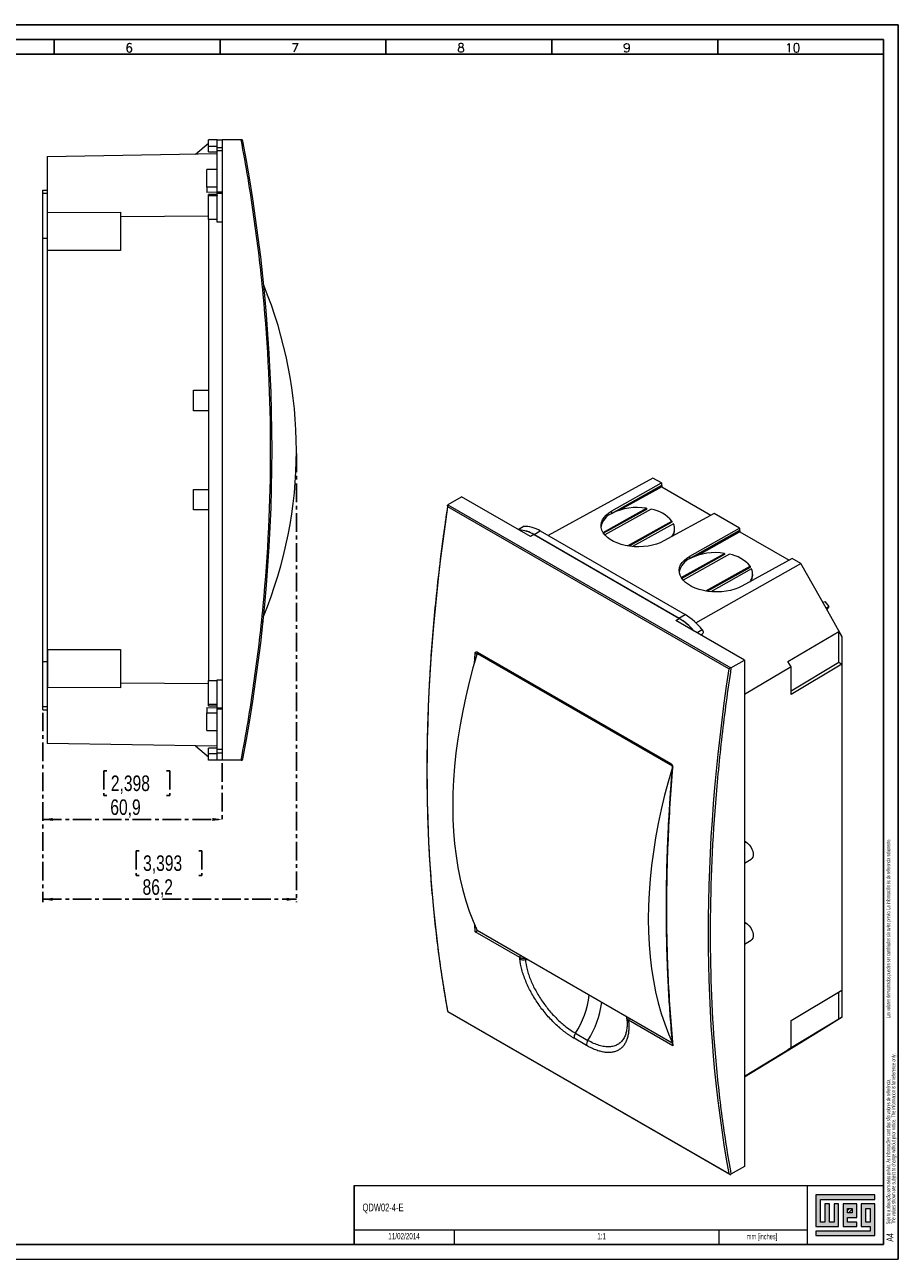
# Model space of a CAD drawing. Header units: millimetres. Extents: x 0 to 594, y 0 to 420.
# Tile 2 of 2: x 297 to 594, y 0 to 420. Entities that reach past the tile are written whole.
import ezdxf

# ---------------------------------------------------------------- set-up
doc = ezdxf.new("R2010")
doc.units = ezdxf.units.MM
doc.linetypes.add('CENTER', pattern=[10.16, 6.35, -1.27, 1.27, -1.27])
for name, color, linetype in [('CENTRO', 7, 'CENTER'), ('FORMATO', 7, 'Continuous'), ('LEGENDA', 7, 'Continuous')]:
    doc.layers.add(name, color=color, linetype=linetype)
doc.styles.add('SLDTEXTSTYLE0', font='ROMANS')
doc.styles.add('SLDTEXTSTYLE1', font='TXT', dxfattribs={"width": 0.605})
doc.styles.add('SLDTEXTSTYLE2', font='TXT', dxfattribs={"width": 0.569583})
doc.styles.add('SLDTEXTSTYLE3', font='TXT', dxfattribs={"width": 0.75})
doc.dimstyles.new('SLDDIMSTYLE0', dxfattribs={"dimtxt": 5.291667, "dimasz": 3.302, "dimexe": 0, "dimexo": 0.0625, "dimgap": 1.322917, "dimtad": 1, "dimdec": 1, "dimrnd": 1e-09, "dimzin": 12, "dimdsep": 46, "dimtxsty": 'SLDTEXTSTYLE3', "dimsah": 1, "dimcen": 0.09, "dimadec": 0, "dimazin": 3, "dimtfac": 1, "dimtdec": 1, "dimtofl": 0, "dimtmove": 0, "dimatfit": 3, "dimfxl": 1, "dimfrac": 2, "dimtolj": 1, "dimtzin": 12, "dimarcsym": 0})

# ---------------------------------------------------------------- blocks, each defined once
blk = doc.blocks.new('SW_NOTE_0')
at = {"color": 0, "linetype": 'Continuous', "lineweight": 0, "attachment_point": 1, "rotation": 90}
for s, insert, char_height, style in [('Sujeito a alteração sem aviso prévio. As informações contidas são valores de referência.                                                           Los valores demostrados pueden ser cambiados sin aviso previo. La información és de referencia solamente.', (-1.71, 0), 1.32292, 'SLDTEXTSTYLE2'), ('The values shown are subject to change without prior notice. The information is for reference only.', (0.06, 0), 1.3229, 'SLDTEXTSTYLE1')]:
    blk.add_mtext(s, dxfattribs=dict(at, insert=insert, char_height=char_height, style=style))
blk = doc.blocks.new('_D_1')
at = {"layer": 'CENTRO'}
for p, q in [((303.2, 185.96), (303.2, 148.64)), ((364.1, 168.82), (364.1, 148.64)), ((324.95, 166.17), (323.88, 166.17)), ((323.88, 166.17), (323.88, 157.77)), ((345.23, 166.17), (346.3, 166.17)), ((346.3, 166.17), (346.3, 157.77)), ((323.88, 157.77), (324.95, 157.77)), ((346.3, 157.77), (345.23, 157.77)), ((303.2, 149.64), (364.1, 149.64))]:
    blk.add_line(p, q, dxfattribs=at)
for points in [[(303.2, 149.64), (306.5, 149.13), (306.5, 150.14)], [(364.1, 149.64), (360.8, 150.14), (360.8, 149.13)]]:
    blk.add_solid(points, dxfattribs=at)
at = {"layer": 'CENTRO', "char_height": 5.292, "attachment_point": 1, "style": 'SLDTEXTSTYLE3'}
for s, insert in [('2,398', (326.29, 164.59, 0.1)), ('60,9', (326.1, 156.46, 0.1))]:
    blk.add_mtext(s, dxfattribs=dict(at, insert=insert))
blk = doc.blocks.new('_D_2')
at = {"layer": 'CENTRO'}
for p, q in [((389.37, 274.13), (389.37, 121.47)), ((303.2, 185.96), (303.2, 121.47)), ((335.91, 139.01), (334.84, 139.01)), ((334.84, 139.01), (334.84, 130.6)), ((356.18, 139.01), (357.26, 139.01)), ((357.26, 139.01), (357.26, 130.6)), ((334.84, 130.6), (335.91, 130.6)), ((357.26, 130.6), (356.18, 130.6)), ((303.2, 122.47), (389.37, 122.47))]:
    blk.add_line(p, q, dxfattribs=at)
for points in [[(303.2, 122.47), (306.5, 121.96), (306.5, 122.98)], [(389.37, 122.47), (386.07, 122.98), (386.07, 121.96)]]:
    blk.add_solid(points, dxfattribs=at)
at = {"layer": 'CENTRO', "char_height": 5.292, "attachment_point": 1, "style": 'SLDTEXTSTYLE3'}
for s, insert in [('3,393', (337.25, 137.42, 0.1)), ('86,2', (337.06, 129.29, 0.1))]:
    blk.add_mtext(s, dxfattribs=dict(at, insert=insert))

msp = doc.modelspace()

# ---------------------------------------------------------------- hatches: boundary and pattern name
at = {"linetype": 'Continuous'}
msp.add_hatch(color=7, dxfattribs=at).paths.add_polyline_path([(565.99, 21.93), (565.99, 11.15), (573.69, 11.15), (573.69, 18.85), (572.15, 18.85), (572.15, 12.69), (570.61, 12.69), (570.61, 18.85), (569.07, 18.85), (569.07, 12.69), (567.53, 12.69), (567.53, 20.39), (586.01, 20.39), (586.01, 21.93)], flags=0)
h = msp.add_hatch(color=7, dxfattribs=at)
h.paths.add_polyline_path([(565.99, 8.07), (586.01, 8.07), (586.01, 18.85), (581.39, 18.85), (581.39, 11.15), (584.47, 11.15), (584.47, 9.61), (565.99, 9.61)], flags=0)
h.paths.add_polyline_path([(582.93, 17.31), (584.47, 17.31), (584.47, 12.69), (582.93, 12.69)], flags=0)
h = msp.add_hatch(color=7, dxfattribs=at)
h.paths.add_polyline_path([(579.85, 12.69), (576.77, 12.69), (576.77, 14.23), (579.85, 14.23), (579.85, 18.85), (575.23, 18.85), (575.23, 11.15), (579.85, 11.15)], flags=0)
h.paths.add_polyline_path([(578.31, 15.77), (576.77, 15.77), (576.77, 17.31), (578.31, 17.31)], flags=0)
h = msp.add_hatch(dxfattribs=at)
h.set_pattern_fill('ANSI31', color=8, scale=0.25, style=0)
h.paths.add_polyline_path([(578.31, 15.77), (576.77, 15.77), (576.77, 17.31), (578.31, 17.31)], flags=0)

# ---------------------------------------------------------------- linework, layer by layer
at = {"color": 7, "linetype": 'Continuous', "lineweight": 15}
for p, q in [((355.07, 376), (359.45, 379.67)), ((362.45, 380.87), (359.45, 380.87)), ((359.45, 378.6), (359.45, 380.87)), ((359.45, 376.74), (359.45, 378.6)), ((362.45, 378.6), (359.45, 378.6)), ((362.45, 378.96), (362.45, 380.87)), ((362.45, 380.82), (364.1, 380.82)), ((362.45, 378.21), (362.45, 378.96)), ((362.45, 378.21), (364.1, 378.21)), ((362.45, 377.19), (362.45, 378.21)), ((364.1, 380.82), (364.1, 169.82)), ((370.59, 380.82), (364.1, 380.82)), ((304.6, 375.12), (362.45, 376.13)), ((304.6, 375.12), (304.6, 362.59)), ((359.45, 376.74), (362.45, 376.74)), ((362.45, 377.19), (364.1, 377.19)), ((362.45, 363.05), (362.45, 377.19)), ((362.45, 370.71), (358.9, 370.71)), ((358.9, 364.69), (358.9, 370.71)), ((303.2, 362.59), (303.2, 363.71)), ((303.2, 363.71), (304.6, 363.71)), ((303.2, 347.25), (303.2, 362.59)), ((304.6, 362.59), (303.2, 362.59)), ((304.6, 362.59), (304.6, 354.52)), ((362.45, 364.69), (358.9, 364.69)), ((358.9, 364.69), (358.9, 362.95)), ((362.45, 362.99), (358.9, 362.95)), ((362.45, 362.29), (359.45, 362.29)), ((359.45, 361.86), (359.45, 362.29)), ((359.45, 361.86), (362.45, 361.86)), ((359.45, 353.72), (359.45, 361.86)), ((364.1, 363.05), (362.45, 363.05)), ((362.45, 362.74), (362.45, 363.05)), ((362.45, 362.03), (362.45, 362.74)), ((362.45, 362.74), (364.1, 362.74)), ((362.45, 362.03), (362.45, 361.86)), ((362.45, 353.72), (362.45, 361.86)), ((304.73, 354.52), (304.6, 354.52)), ((304.6, 354.52), (304.6, 196.12)), ((304.73, 354.52), (304.75, 356.07)), ((304.73, 343.22), (304.73, 354.52)), ((304.75, 356.07), (329.62, 356.25)), ((304.75, 343.22), (304.75, 356.07)), ((329.62, 356.25), (329.6, 354.69)), ((359.45, 354.9), (329.6, 354.69)), ((329.6, 354.69), (329.6, 343.22)), ((359.45, 353.72), (359.45, 292.19)), ((362.45, 353.72), (359.45, 353.72)), ((362.45, 352.83), (362.45, 353.72)), ((364.1, 352.83), (362.45, 352.83)), ((304.6, 347.25), (303.2, 347.25)), ((303.2, 203.38), (303.2, 347.25)), ((329.6, 343.22), (304.73, 343.22)), ((354.4, 295.69), (359.45, 295.69)), ((354.4, 288.69), (354.4, 295.69)), ((359.45, 292.19), (359.45, 258.43)), ((359.45, 288.69), (354.4, 288.69)), ((510.52, 265.79), (474.92, 246.25)), ((513.44, 264.1), (510.52, 265.79)), ((354.4, 261.93), (359.45, 261.93)), ((354.4, 254.93), (354.4, 261.93)), ((513.44, 263.28), (496.58, 253.75)), ((496.58, 253.75), (513.56, 263.21)), ((496.59, 254.57), (513.44, 264.1)), ((513.56, 262.8), (499.43, 254.93)), ((513.44, 264.1), (513.44, 263.28)), ((513.56, 263.21), (513.44, 263.28)), ((513.56, 263.21), (513.56, 262.8)), ((513.56, 262.8), (530.28, 253.16)), ((359.45, 258.43), (359.45, 196.91)), ((440.89, 256.68), (537.04, 201.18)), ((440.95, 256.73), (445.54, 259.38)), ((468.93, 245.87), (445.54, 259.38)), ((359.45, 254.93), (354.4, 254.93)), ((536.35, 200.84), (440.89, 255.95)), ((493.61, 247.28), (508.37, 255.5)), ((508.36, 255.09), (493.8, 246.98)), ((509.98, 255.2), (494.23, 246.43)), ((496.58, 253.75), (496.59, 254.57)), ((508.37, 255.5), (508.36, 255.09)), ((531.36, 253.75), (514.27, 244.37)), ((540.03, 248.75), (531.36, 253.75)), ((466.34, 249.23), (464.73, 248.3)), ((466.34, 249.23), (466.48, 249.27)), ((501.94, 242.7), (517.05, 251.12)), ((517.04, 250.71), (502.51, 242.61)), ((517.56, 250.2), (503.68, 242.47)), ((517.05, 251.12), (517.04, 250.71)), ((517.91, 248.05), (517.91, 248.46)), ((540.03, 247.94), (523.16, 238.4)), ((523.16, 238.4), (540.15, 247.86)), ((523.18, 239.22), (540.03, 248.75)), ((540.03, 248.75), (540.03, 247.94)), ((540.15, 247.86), (540.03, 247.94)), ((540.15, 247.86), (540.15, 247.46)), ((470.1, 246.55), (468.93, 245.87)), ((519.48, 218.04), (470.1, 246.55)), ((470.16, 246.55), (472.28, 247.77)), ((470.16, 246.55), (519.42, 218.12)), ((472.28, 247.77), (521.54, 219.34)), ((540.15, 247.46), (526.02, 239.58)), ((540.15, 247.46), (556.86, 237.81)), ((520.2, 231.93), (534.95, 240.16)), ((534.95, 239.74), (520.39, 231.63)), ((536.57, 239.85), (520.82, 231.08)), ((534.95, 240.16), (534.95, 239.74)), ((523.16, 238.4), (523.18, 239.22)), ((525.19, 216.53), (560.87, 236.72)), ((528.52, 227.35), (543.64, 235.77)), ((543.63, 235.36), (529.09, 227.26)), ((557.95, 238.4), (540.85, 229.02)), ((543.64, 235.77), (543.63, 235.36)), ((560.87, 236.72), (557.95, 238.4)), ((569.43, 221.55), (560.87, 236.72)), ((544.15, 234.85), (530.27, 227.12)), ((544.49, 232.7), (544.5, 233.11)), ((568.35, 223.46), (568.98, 223.83)), ((568.98, 223.83), (570.42, 222.12)), ((519.42, 218.12), (521.54, 219.34)), ((569.43, 221.55), (570.42, 222.12)), ((574.94, 211.78), (569.43, 221.55)), ((570.42, 222.12), (569.73, 221.02)), ((378.02, 216.76), (377.99, 216.77)), ((378.02, 216.86), (378.02, 216.76)), ((378.02, 216.85), (378.02, 216.76)), ((518.32, 217.36), (519.48, 218.04)), ((541.71, 203.86), (518.32, 217.36)), ((526.87, 212.42), (527.48, 212.78)), ((556.49, 203.41), (573.78, 213.6)), ((573.78, 213.6), (574.85, 211.73)), ((573.78, 203.1), (573.78, 213.6)), ((574.94, 211.78), (574.85, 211.73)), ((574.85, 211.73), (574.85, 202.5)), ((574.94, 82.44), (574.94, 211.78)), ((304.73, 207.42), (329.6, 207.42)), ((304.73, 196.12), (304.73, 207.42)), ((304.75, 207.42), (304.75, 194.56)), ((329.6, 207.42), (329.6, 195.94)), ((450.82, 206.09), (517.12, 167.82)), ((450.9, 206.58), (516.66, 168.62)), ((451, 206.31), (516.76, 168.35)), ((303.2, 188.04), (303.2, 203.38)), ((303.2, 203.38), (304.6, 203.38)), ((455.42, 203.43), (455.7, 203.6)), ((455.79, 203.22), (455.79, 203.54)), ((457.91, 202.32), (457.91, 202)), ((537.12, 201.21), (541.71, 203.86)), ((541.71, 203.86), (541.71, 31.57)), ((557.57, 201.54), (556.49, 203.41)), ((557.57, 193.41), (573.78, 203.1)), ((574.85, 202.5), (557.57, 192.17)), ((573.78, 203.1), (574.85, 202.5)), ((557.57, 201.54), (541.71, 192.18)), ((557.57, 192.17), (557.57, 201.54)), ((304.73, 196.12), (304.6, 196.12)), ((304.6, 196.12), (304.6, 188.04)), ((304.75, 194.56), (304.73, 196.12)), ((329.62, 194.39), (304.75, 194.56)), ((359.45, 195.73), (329.6, 195.94)), ((329.6, 195.94), (329.62, 194.39)), ((359.45, 196.91), (362.45, 196.91)), ((359.45, 188.77), (359.45, 196.91)), ((362.45, 197.13), (364.1, 197.13)), ((362.45, 196.91), (362.45, 197.13)), ((362.45, 196.87), (362.45, 196.91)), ((362.45, 187.63), (362.45, 196.87)), ((303.2, 188.04), (304.6, 188.04)), ((303.2, 186.96), (303.2, 188.04)), ((303.2, 186.96), (304.6, 186.96)), ((304.6, 188.04), (304.6, 175.52)), ((358.9, 187.68), (362.45, 187.64)), ((358.9, 187.68), (358.9, 185.94)), ((358.9, 185.94), (362.45, 185.94)), ((358.9, 179.93), (358.9, 185.94)), ((362.45, 188.77), (359.45, 188.77)), ((359.45, 188.34), (359.45, 188.77)), ((359.45, 188.34), (362.45, 188.34)), ((362.45, 187.63), (364.1, 187.63)), ((362.45, 187.31), (362.45, 187.63)), ((362.45, 187.31), (364.1, 187.31)), ((362.45, 173.44), (362.45, 187.31)), ((358.9, 179.93), (362.45, 179.93)), ((362.45, 174.51), (304.6, 175.52)), ((355.07, 174.64), (359.45, 170.96)), ((362.45, 173.89), (359.45, 173.89)), ((359.45, 172.04), (359.45, 173.89)), ((364.1, 173.44), (362.45, 173.44)), ((362.45, 172.29), (362.45, 173.44)), ((362.45, 172.29), (364.1, 172.29)), ((362.45, 169.95), (362.45, 172.29)), ((359.45, 172.04), (362.45, 172.04)), ((359.45, 169.77), (359.45, 172.04)), ((362.45, 169.77), (359.45, 169.77)), ((362.45, 169.77), (362.45, 169.95)), ((364.1, 169.82), (362.45, 169.82)), ((370.59, 169.82), (364.1, 169.82)), ((542.2, 141.98), (541.71, 142.27)), ((541.71, 134.8), (543.95, 136.09)), ((541.71, 114.7), (542.2, 114.42)), ((465.29, 102.65), (450.19, 111.37)), ((517.16, 73.53), (450.86, 111.8)), ((541.71, 107.23), (543.95, 108.53)), ((557.57, 81.28), (574.85, 91.61)), ((573.78, 81.72), (573.78, 90.97)), ((574.85, 91.61), (574.85, 82.38)), ((440.79, 84.28), (536.64, 28.95)), ((440.89, 84.33), (536.35, 29.22)), ((501.68, 82.13), (501.72, 81.67)), ((501.74, 82.41), (501.69, 82.09)), ((517.37, 72.59), (502.27, 81.31)), ((573.78, 81.72), (556.49, 71.24)), ((557.57, 71.91), (557.57, 81.28)), ((569.43, 79.03), (574.94, 82.44)), ((574.85, 82.38), (573.78, 81.72)), ((574.85, 82.38), (574.94, 82.44)), ((484.23, 76.92), (488.47, 74.47)), ((501.48, 77.38), (501.39, 77.03)), ((560.87, 73.74), (569.43, 79.03)), ((570.42, 79.6), (569.43, 79.03)), ((570.41, 79.63), (570.42, 79.6)), ((488.01, 72.74), (483.76, 75.19)), ((541.71, 62.12), (560.87, 73.74)), ((541.71, 62.29), (557.57, 71.91)), ((556.49, 71.24), (557.57, 71.91)), ((541.71, 31.57), (537.12, 28.92))]:
    msp.add_line(p, q, dxfattribs=at)
at = {"color": 8, "linetype": 'Continuous', "lineweight": 15}
for p, q in [((464.76, 248.28), (466.48, 249.27)), ((527.35, 214.13), (525.63, 213.14)), ((449.87, 202.67), (450.12, 206.13)), ((451.1, 206.25), (450.82, 206.09)), ((458.62, 201.91), (458.62, 201.59)), ((541.71, 141.7), (542.2, 141.98)), ((450.19, 111.37), (450.01, 113.72)), ((541.71, 114.13), (542.2, 114.42)), ((467.2, 101.97), (467.78, 102.03)), ((501.61, 77.86), (501.48, 77.38))]:
    msp.add_line(p, q, dxfattribs=at)
at = {"color": 7, "linetype": 'Continuous', "lineweight": 0}
for p, q in [((586.01, 21.93), (565.99, 21.93)), ((565.99, 21.93), (565.99, 11.15)), ((586.01, 20.39), (586.01, 21.93)), ((567.53, 20.39), (586.01, 20.39)), ((567.53, 12.69), (567.53, 20.39)), ((570.61, 18.85), (569.07, 18.85)), ((569.07, 18.85), (569.07, 12.69)), ((570.61, 12.69), (570.61, 18.85)), ((573.69, 18.85), (572.15, 18.85)), ((572.15, 18.85), (572.15, 12.69)), ((573.69, 11.15), (573.69, 18.85)), ((579.85, 18.85), (575.23, 18.85)), ((575.23, 18.85), (575.23, 11.15)), ((576.77, 17.31), (578.31, 17.31)), ((576.77, 15.77), (576.77, 17.31)), ((578.31, 17.31), (578.31, 15.77)), ((579.85, 14.23), (579.85, 18.85)), ((586.01, 18.85), (581.39, 18.85)), ((581.39, 18.85), (581.39, 11.15)), ((582.93, 12.69), (582.93, 17.31)), ((582.93, 17.31), (584.47, 17.31)), ((584.47, 17.31), (584.47, 12.69)), ((586.01, 8.07), (586.01, 18.85)), ((569.07, 12.69), (567.53, 12.69)), ((572.15, 12.69), (570.61, 12.69)), ((578.31, 15.77), (576.77, 15.77)), ((576.77, 14.23), (579.85, 14.23)), ((576.77, 12.69), (576.77, 14.23)), ((579.85, 12.69), (576.77, 12.69)), ((579.85, 11.15), (579.85, 12.69)), ((584.47, 12.69), (582.93, 12.69)), ((443, 10), (443, 5)), ((533, 10), (533, 5)), ((565.99, 11.15), (573.69, 11.15)), ((565.99, 9.61), (565.99, 8.07)), ((584.47, 9.61), (565.99, 9.61)), ((575.23, 11.15), (579.85, 11.15)), ((581.39, 11.15), (584.47, 11.15)), ((584.47, 11.15), (584.47, 9.61)), ((565.99, 8.07), (586.01, 8.07))]:
    msp.add_line(p, q, dxfattribs=at)
at = {"color": 7, "linetype": 'Continuous', "lineweight": 15, "flags": 128}
for points in [[(514.27, 244.37), (513.09, 243.79), (511.79, 243.3), (510.39, 242.91), (508.92, 242.63), (507.38, 242.45), (505.82, 242.38), (504.25, 242.42), (502.7, 242.58), (501.19, 242.84), (499.75, 243.21), (498.4, 243.68), (497.16, 244.23), (496.05, 244.88), (495.09, 245.59), (494.29, 246.36), (493.67, 247.19), (493.23, 248.05), (492.98, 248.93), (492.93, 249.82), (493.08, 250.7), (493.42, 251.57), (493.96, 252.4), (494.67, 253.19), (495.55, 253.91), (496.59, 254.57)], [(540.85, 229.02), (539.68, 228.44), (538.38, 227.95), (536.98, 227.56), (535.5, 227.28), (533.97, 227.1), (532.41, 227.03), (530.84, 227.07), (529.29, 227.23), (527.78, 227.49), (526.34, 227.86), (524.99, 228.33), (523.75, 228.89), (522.64, 229.53), (521.68, 230.24), (520.88, 231.01), (520.25, 231.84), (519.82, 232.7), (519.57, 233.58), (519.52, 234.47), (519.67, 235.35), (520.01, 236.22), (520.54, 237.05), (521.26, 237.84), (522.14, 238.57), (523.18, 239.22)], [(527.35, 214.13), (527.55, 213.8), (527.67, 213.44), (527.68, 213.11), (527.58, 212.87), (527.48, 212.78)], [(450.82, 206.09), (449.4, 201.18), (448.1, 196.29), (446.94, 191.42), (445.91, 186.59), (445.01, 181.79), (444.25, 177.03), (443.63, 172.33), (443.14, 167.68), (442.8, 163.09), (442.59, 158.58), (442.52, 154.13), (442.59, 149.77), (442.8, 145.5), (443.15, 141.31), (443.64, 137.23), (444.27, 133.24), (445.03, 129.37), (445.93, 125.61), (446.96, 121.96), (448.13, 118.45), (449.43, 115.05), (450.86, 111.8)], [(517.2, 167.42), (515.87, 162.81), (514.57, 157.92), (513.4, 153.05), (512.37, 148.22), (511.48, 143.42), (510.72, 138.66), (510.09, 133.96), (509.61, 129.31), (509.26, 124.72), (509.06, 120.21), (508.99, 115.76), (509.06, 111.4), (509.27, 107.12), (509.62, 102.94), (510.11, 98.85), (510.73, 94.87), (511.5, 91), (512.4, 87.24), (513.43, 83.59), (514.6, 80.07), (515.9, 76.68), (517.12, 73.88)], [(542.2, 141.98), (542.79, 141.56), (543.35, 140.99), (543.84, 140.32), (544.24, 139.57), (544.52, 138.8), (544.66, 138.05), (544.66, 137.36), (544.52, 136.77), (544.24, 136.32), (543.95, 136.09)], [(542.2, 114.42), (542.79, 113.99), (543.35, 113.43), (543.84, 112.75), (544.24, 112.01), (544.52, 111.24), (544.66, 110.49), (544.66, 109.8), (544.52, 109.21), (544.24, 108.76), (543.95, 108.53)]]:
    msp.add_lwpolyline(points, dxfattribs=at)
at = {"color": 7, "linetype": 'Continuous', "lineweight": 15}
for centre, radius, start, end in [((241.8, 275.13), 147.58, 337.5284, 22.3971), ((499.16, 247.95), 6.35, 114.0222, 168.2029), ((505.18, 236.45), 19.32, 80.5003, 116.4441), ((508.01, 243.63), 11.74, 39.6457, 80.3597), ((464.66, 237.81), 10.29, 58.1415, 87.6144), ((464.75, 237.86), 10.23, 58.0809, 88.124), ((467.08, 239.6), 9.69, 57.4934, 93.547), ((513.59, 248.51), 4.31, 322.2412, 23.0459), ((513.58, 248.15), 4.33, 331.4418, 358.6712), ((531.77, 221.1), 19.32, 80.5003, 116.4441), ((534.6, 228.28), 11.74, 39.6457, 80.3597), ((525.75, 232.6), 6.35, 114.0222, 168.203), ((540.18, 233.16), 4.31, 322.2412, 23.0459), ((540.17, 232.8), 4.33, 331.4418, 358.6713), ((510.68, 201.39), 20.98, 37.4147, 58.8434), ((377.52, 216.82), 0.5, 353.9938, 25.3194), ((508.95, 200.68), 20.34, 40.1819, 59.0359), ((509.06, 200.65), 20.27, 40.4454, 59.0578), ((450.52, 206.88), 0.848, 241.8899, 291.1191), ((466.57, 104.64), 2.74, 243.2667, 283.237), ((458.02, 93.73), 31.14, 327.3103, 352.7943), ((486.5, 75.38), 2.74, 145.9014, 184.0709), ((490.74, 72.93), 2.74, 145.9014, 184.0709)]:
    msp.add_arc(centre, radius, start, end, dxfattribs=at)
at = {"color": 8, "linetype": 'Continuous', "lineweight": 15}
for centre, radius, start, end in [((451.16, 206.53), 0.27, 167.8297, 233.0435), ((516.91, 168.56), 0.261, 166.6273, 234.5251), ((517.37, 167.56), 0.225, 181.5107, 249.578), ((466.05, 102.67), 0.761, 125.8829, 181.055), ((462.89, 91.06), 30.49, 327.034, 353.0706), ((502.79, 81.82), 1.08, 187.8592, 243.5361), ((503.03, 81.32), 0.761, 125.8829, 181.055)]:
    msp.add_arc(centre, radius, start, end, dxfattribs=at)
at = {"color": 7, "linetype": 'Continuous', "lineweight": 15}
for points, knots in [([(370.59, 169.82), (371.42, 174.16), (372.19, 178.52), (373.64, 187.24), (374.32, 191.61), (376.19, 204.74), (377.24, 213.52), (379.76, 239.95), (380.6, 257.61), (380.6, 293.02), (379.76, 310.68), (377.24, 337.11), (376.19, 345.89), (374.32, 359.02), (373.64, 363.39), (372.19, 372.11), (371.42, 376.47), (370.59, 380.82)], [0, 0, 0, 0, 0.0625, 0.0625, 0.125, 0.125, 0.25, 0.25, 0.5, 0.5, 0.75, 0.75, 0.875, 0.875, 0.9375, 0.9375, 1, 1, 1, 1]), ([(370.59, 380.82), (370.61, 380.82), (370.62, 380.82), (370.64, 380.82), (370.66, 380.82), (370.67, 380.82), (370.69, 380.82)], [0, 0, 0, 0, 0.00004736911, 0.00004736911, 0.00004736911, 0.00009514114, 0.00009514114, 0.00009514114, 0.00009514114]), ([(371.18, 380.41), (371.18, 380.42), (371.17, 380.45), (371.16, 380.49), (371.12, 380.58), (371.05, 380.66), (370.96, 380.74), (370.88, 380.78), (370.79, 380.81), (370.72, 380.81), (370.69, 380.82)], [0, 0, 0, 0, 0.058049, 0.1250807, 0.2493958, 0.4990703, 0.6332531, 0.7495304, 0.8809719, 1, 1, 1, 1]), ([(440.79, 256.46), (440.7, 255.85), (440.47, 254.35), (440.15, 252.1), (439.83, 249.87), (439.58, 248.05), (439.37, 246.49), (438.93, 243.24), (438.05, 236.34), (436.91, 226.28), (435.83, 214.93), (435.11, 205.56), (434.62, 197.71), (434.3, 191.35), (434.04, 185), (433.86, 178.62), (433.75, 172.49), (433.7, 164.43), (433.81, 154.65), (434.21, 142.97), (434.88, 131.56), (435.76, 120.79), (436.84, 110.61), (437.84, 102.82), (438.69, 96.91), (439.18, 93.76), (439.54, 91.5), (439.8, 89.94), (440.12, 88.04), (440.46, 86.11), (440.69, 84.82), (440.79, 84.29)], [0, 0, 0, 0, 0.009908, 0.024213, 0.036226, 0.045948, 0.053724, 0.061358, 0.098635, 0.165824, 0.225816, 0.285819, 0.321529, 0.357238, 0.392947, 0.429163, 0.465954, 0.497995, 0.568263, 0.636435, 0.704608, 0.772793, 0.832789, 0.892782, 0.91918, 0.944958, 0.952906, 0.962683, 0.974936, 0.989665, 1, 1, 1, 1]), ([(440.89, 255.95), (440.88, 255.97), (440.87, 256), (440.84, 256.07), (440.81, 256.18), (440.78, 256.32), (440.79, 256.45), (440.8, 256.55), (440.83, 256.63), (440.87, 256.67), (440.89, 256.68)], [0, 0, 0, 0, 0.058049, 0.1250807, 0.2493958, 0.4990703, 0.6332531, 0.7495304, 0.8809719, 1, 1, 1, 1]), ([(440.95, 256.73), (440.94, 256.72), (440.93, 256.71), (440.92, 256.71), (440.91, 256.7), (440.9, 256.69), (440.89, 256.68)], [0, 0, 0, 0, 0.00004736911, 0.00004736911, 0.00004736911, 0.00009514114, 0.00009514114, 0.00009514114, 0.00009514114]), ([(378.01, 216.76), (378.01, 216.81), (378.02, 216.9), (377.98, 216.99), (377.97, 217.03)], [0, 0, 0, 0, 0.549193, 1, 1, 1, 1]), ([(450.12, 206.13), (450.12, 206.16), (450.13, 206.21), (450.15, 206.32), (450.2, 206.43), (450.27, 206.54), (450.37, 206.62), (450.49, 206.67), (450.62, 206.68), (450.74, 206.66), (450.83, 206.62), (450.88, 206.6), (450.9, 206.58)], [0, 0, 0, 0, 0.062474, 0.124941, 0.250072, 0.374562, 0.499779, 0.624313, 0.749365, 0.874299, 0.937154, 1, 1, 1, 1]), ([(537.12, 201.21), (536.53, 197.32), (535.98, 193.45), (534.96, 185.74), (534.48, 181.89), (533.16, 170.41), (532.42, 162.81), (530.64, 140.2), (530.04, 125.43), (530.04, 96.53), (530.64, 82.45), (532.42, 61.9), (533.16, 55.15), (534.48, 45.2), (534.96, 41.9), (535.98, 35.37), (536.53, 32.13), (537.12, 28.92)], [0, 0, 0, 0, 0.0625, 0.0625, 0.125, 0.125, 0.25, 0.25, 0.5, 0.5, 0.75, 0.75, 0.875, 0.875, 0.9375, 0.9375, 1, 1, 1, 1]), ([(537.04, 201.18), (537.03, 201.17), (537, 201.16), (536.95, 201.14), (536.9, 201.12), (536.84, 201.09), (536.76, 201.05), (536.63, 200.99), (536.51, 200.93), (536.43, 200.89), (536.38, 200.86), (536.36, 200.85), (536.35, 200.84)], [0, 0, 0, 0, 0.058133, 0.119198, 0.183388, 0.250829, 0.367001, 0.501169, 0.750724, 0.874979, 0.941962, 1, 1, 1, 1]), ([(537.12, 201.21), (537.11, 201.2), (537.09, 201.2), (537.08, 201.19), (537.07, 201.19), (537.06, 201.18), (537.04, 201.18)], [0, 0, 0, 0, 0.00004736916, 0.00004736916, 0.00004736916, 0.00009514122, 0.00009514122, 0.00009514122, 0.00009514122]), ([(370.59, 169.82), (370.61, 169.82), (370.62, 169.82), (370.64, 169.82), (370.66, 169.82), (370.67, 169.82), (370.69, 169.82)], [0, 0, 0, 0, 0.00004736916, 0.00004736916, 0.00004736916, 0.00009514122, 0.00009514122, 0.00009514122, 0.00009514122]), ([(370.69, 169.82), (370.7, 169.82), (370.74, 169.82), (370.79, 169.83), (370.84, 169.84), (370.9, 169.86), (370.96, 169.9), (371.05, 169.97), (371.12, 170.06), (371.16, 170.14), (371.17, 170.19), (371.18, 170.21), (371.18, 170.22)], [0, 0, 0, 0, 0.058133, 0.119198, 0.183388, 0.250829, 0.367001, 0.501169, 0.750724, 0.874979, 0.941962, 1, 1, 1, 1]), ([(516.66, 168.62), (516.68, 168.61), (516.73, 168.58), (516.82, 168.51), (516.93, 168.4), (517.04, 168.25), (517.14, 168.08), (517.22, 167.9), (517.27, 167.71), (517.29, 167.56), (517.3, 167.44), (517.3, 167.38), (517.29, 167.35)], [0, 0, 0, 0, 0.062463, 0.124933, 0.250071, 0.374562, 0.499766, 0.624379, 0.749358, 0.874384, 0.937189, 1, 1, 1, 1]), ([(516.76, 168.35), (516.82, 168.31), (516.93, 168.23), (517.06, 168.02), (517.15, 167.78), (517.15, 167.63), (517.15, 167.56)], [0, 0, 0, 0, 0.246258, 0.494298, 0.745436, 1, 1, 1, 1]), ([(517.15, 167.55), (517, 165.76), (516.72, 162.39), (516.38, 157.65), (516.11, 153.51), (515.9, 149.96), (515.75, 147), (515.62, 144.42), (515.52, 142), (515.42, 139.53), (515.32, 136.58), (515.22, 133.21), (515.14, 129.56), (515.08, 126.13), (515.05, 123.02), (515.04, 120.37), (515.04, 117.99), (515.05, 115.63), (515.08, 112.93), (515.12, 109.99), (515.19, 107.01), (515.26, 104.19), (515.34, 101.85), (515.41, 99.94), (515.47, 98.31), (515.55, 96.52), (515.65, 94.42), (515.78, 92), (515.94, 89.07), (516.17, 85.58), (516.46, 81.52), (516.8, 77.29), (517.07, 74.43), (517.2, 73.06)], [0, 0, 0, 0, 0.0541758, 0.1023683, 0.1445795, 0.1808173, 0.2110865, 0.2357492, 0.2603973, 0.2859635, 0.3124488, 0.3518808, 0.3909632, 0.4268286, 0.4594645, 0.4888257, 0.5105725, 0.5350844, 0.5638079, 0.5965716, 0.6290412, 0.6593218, 0.6874152, 0.7045889, 0.7211096, 0.7402712, 0.7630255, 0.7893734, 0.819316, 0.8592237, 0.9041334, 0.9540534, 1, 1, 1, 1]), ([(517.29, 167.35), (516.94, 163.21), (516.63, 159.09), (516.1, 150.89), (515.88, 146.82), (515.36, 134.66), (515.18, 126.65), (515.2, 110.82), (515.38, 103.01), (515.93, 91.48), (516.15, 87.66), (516.69, 80.08), (517.01, 76.32), (517.37, 72.59)], [0, 0, 0, 0, 0.125, 0.125, 0.25, 0.25, 0.5, 0.5, 0.75, 0.75, 0.875, 0.875, 1, 1, 1, 1]), ([(450.19, 111.37), (450.2, 111.38), (450.22, 111.39), (450.26, 111.41), (450.34, 111.46), (450.47, 111.54), (450.62, 111.64), (450.72, 111.7), (450.77, 111.73), (450.82, 111.77), (450.85, 111.79), (450.86, 111.8)], [0, 0, 0, 0, 0.057449, 0.125326, 0.250591, 0.499631, 0.748941, 0.813424, 0.874657, 0.937958, 1, 1, 1, 1]), ([(467.16, 102.37), (467.12, 102.36), (467.03, 102.35), (466.9, 102.34), (466.78, 102.33), (466.61, 102.33), (466.4, 102.34), (466.15, 102.36), (465.91, 102.41), (465.68, 102.48), (465.47, 102.56), (465.35, 102.62), (465.29, 102.65)], [0, 0, 0, 0, 0.068355, 0.132974, 0.193542, 0.249803, 0.378537, 0.500071, 0.628558, 0.755345, 0.879446, 1, 1, 1, 1]), ([(483.76, 75.19), (483.66, 75.25), (483.44, 75.37), (483.12, 75.57), (482.79, 75.77), (482.47, 75.98), (481.98, 76.31), (481.33, 76.76), (480.51, 77.37), (479.7, 78.01), (478.63, 78.91), (477.31, 80.12), (475.76, 81.69), (474.27, 83.37), (472.85, 85.13), (471.52, 86.97), (470.29, 88.86), (469.16, 90.8), (468.17, 92.75), (467.3, 94.7), (466.69, 96.32), (466.28, 97.6), (466.02, 98.55), (465.79, 99.48), (465.62, 100.3), (465.49, 101.01), (465.41, 101.61), (465.36, 102), (465.34, 102.19)], [0, 0, 0, 0, 0.012574, 0.025141, 0.037706, 0.050274, 0.062849, 0.094249, 0.125655, 0.157013, 0.188379, 0.250579, 0.312869, 0.375671, 0.438035, 0.500212, 0.562793, 0.625454, 0.687654, 0.749976, 0.81278, 0.843963, 0.875144, 0.906251, 0.937355, 0.958242, 0.979117, 1, 1, 1, 1]), ([(467.2, 101.97), (467.31, 100.88), (467.52, 99.75), (467.97, 98.01), (468.15, 97.42), (468.55, 96.22), (468.78, 95.61), (469.51, 93.8), (470.08, 92.59), (471.06, 90.79), (471.41, 90.19), (472.14, 89), (472.53, 88.41), (473.71, 86.69), (474.55, 85.58), (475.9, 83.98), (476.37, 83.45), (477.31, 82.45), (478.26, 81.48), (479.23, 80.59), (480.22, 79.74), (480.72, 79.33), (482.23, 78.17), (483.23, 77.49), (484.23, 76.92)], [0, 0, 0, 0, 0.125, 0.125, 0.1875, 0.1875, 0.25, 0.25, 0.375, 0.375, 0.4375, 0.4375, 0.5, 0.5, 0.625, 0.625, 0.6875, 0.6875, 0.75, 0.8125, 0.8125, 0.875, 0.875, 1, 1, 1, 1]), ([(440.8, 84.32), (440.8, 84.31), (440.79, 84.3), (440.78, 84.29), (440.79, 84.28), (440.79, 84.28), (440.82, 84.29), (440.84, 84.3), (440.87, 84.31), (440.88, 84.32), (440.89, 84.33)], [0, 0, 0, 0, 0.100671, 0.212081, 0.334082, 0.477832, 0.667553, 0.833266, 0.922598, 1, 1, 1, 1]), ([(502.31, 80.85), (502.32, 80.74), (502.34, 80.5), (502.36, 80.16), (502.38, 79.82), (502.39, 79.49), (502.39, 78.99), (502.38, 78.35), (502.33, 77.57), (502.24, 76.83), (502.07, 75.88), (501.76, 74.79), (501.25, 73.63), (500.6, 72.63), (499.81, 71.8), (498.89, 71.15), (497.85, 70.69), (496.7, 70.41), (495.44, 70.32), (494.09, 70.42), (492.89, 70.67), (491.9, 70.96), (491.15, 71.22), (490.38, 71.53), (489.69, 71.85), (489.07, 72.15), (488.54, 72.43), (488.19, 72.63), (488.01, 72.74)], [0, 0, 0, 0, 0.012568, 0.025129, 0.037689, 0.050252, 0.062823, 0.094194, 0.125569, 0.156958, 0.188349, 0.250587, 0.312839, 0.375607, 0.438043, 0.500223, 0.562737, 0.625454, 0.687674, 0.749972, 0.812773, 0.843967, 0.875154, 0.906258, 0.937358, 0.958243, 0.979116, 1, 1, 1, 1]), ([(501.72, 81.67), (501.76, 81.07), (501.83, 79.96), (501.74, 78.63), (501.59, 77.66), (501.47, 77.19), (501.41, 76.98)], [0, 0, 0, 0, 0.331226, 0.608153, 0.831277, 1, 1, 1, 1]), ([(502.27, 81.31), (502.24, 81.33), (502.17, 81.37), (502.08, 81.43), (502, 81.5), (501.93, 81.57), (501.86, 81.65), (501.8, 81.73), (501.75, 81.83), (501.7, 81.96), (501.68, 82.11), (501.69, 82.26), (501.72, 82.36), (501.74, 82.41)], [0, 0, 0, 0, 0.06843, 0.13813, 0.208957, 0.280752, 0.353341, 0.426537, 0.500145, 0.621651, 0.750406, 0.867132, 1, 1, 1, 1]), ([(517.2, 73.06), (517.2, 73.05), (517.2, 72.97), (517.25, 72.8), (517.33, 72.66), (517.37, 72.59)], [0, 0, 0, 0, 0.068505, 0.509935, 1, 1, 1, 1]), ([(536.35, 29.22), (536.36, 29.21), (536.38, 29.18), (536.43, 29.12), (536.51, 29.03), (536.63, 28.95), (536.76, 28.89), (536.85, 28.87), (536.95, 28.86), (537.01, 28.88), (537.04, 28.89)], [0, 0, 0, 0, 0.058049, 0.125081, 0.249396, 0.49907, 0.633253, 0.74953, 0.880972, 1, 1, 1, 1]), ([(537.04, 28.89), (537.06, 28.89), (537.07, 28.9), (537.08, 28.9), (537.09, 28.91), (537.11, 28.91), (537.12, 28.92)], [0, 0, 0, 0, 0.00004736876, 0.00004736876, 0.00004736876, 0.00009514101, 0.00009514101, 0.00009514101, 0.00009514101])]:
    msp.add_open_spline(points, degree=3, knots=knots, dxfattribs=at)
for points in [[(371.18, 170.22), (384.41, 240.29), (384.41, 310.35), (371.18, 380.41)], [(440.89, 84.33), (431.53, 136.13), (431.53, 193.34), (440.89, 255.95)], [(536.35, 200.84), (526.99, 138.23), (526.99, 81.03), (536.35, 29.22)], [(465.34, 102.19), (465.32, 102.35), (465.31, 102.5), (465.29, 102.65)], [(467.16, 102.37), (467.17, 102.24), (467.18, 102.11), (467.2, 101.97)], [(502.27, 81.31), (502.28, 81.16), (502.3, 81), (502.31, 80.85)]]:
    msp.add_open_spline(points, degree=3, dxfattribs=at)
at = {"color": 8, "linetype": 'Continuous', "lineweight": 15}
for points, knots in [([(450.98, 206.35), (450.98, 206.35), (450.94, 206.33), (450.87, 206.25), (450.84, 206.14), (450.82, 206.09)], [0, 0, 0, 0, 0.0073144, 0.503408, 1, 1, 1, 1]), ([(501.39, 77.03), (501.34, 76.82), (501.16, 76.05), (500.59, 74.97), (499.7, 73.82), (498.58, 72.98), (497.27, 72.44), (495.77, 72.22), (494.11, 72.3), (492.33, 72.71), (490.44, 73.41), (489.13, 74.11), (488.47, 74.47)], [0, 0, 0, 0, 0.040654, 0.14719, 0.254327, 0.360587, 0.467534, 0.574084, 0.680323, 0.787318, 0.893406, 1, 1, 1, 1])]:
    msp.add_open_spline(points, degree=3, knots=knots, dxfattribs=at)
at = {"layer": 'FORMATO'}
for p, q in [((594, 420), (0, 420)), ((594, 0), (594, 420)), ((589, 415), (25, 415)), ((307, 415), (307, 410)), ((363.4, 415), (363.4, 410)), ((419.8, 415), (419.8, 410)), ((476.2, 415), (476.2, 410)), ((532.6, 415), (532.6, 410)), ((589, 415), (589, 410)), ((589, 410), (25, 410)), ((589, 5), (589, 410)), ((409, 25.1), (409, 5)), ((589, 5), (25, 5))]:
    msp.add_line(p, q, dxfattribs=at)
at = {"layer": 'FORMATO', "lineweight": 0}
for p, q in [((409, 25.1), (589, 25.1)), ((563, 25), (563, 5)), ((409, 10), (443, 10)), ((443, 10), (563, 10)), ((0, 0), (594, 0))]:
    msp.add_line(p, q, dxfattribs=at)

# ---------------------------------------------------------------- block references
at = {"color": 7, "linetype": 'Continuous', "lineweight": 0}
msp.add_blockref('SW_NOTE_0', (591.64, 11.96), dxfattribs=at)

# ---------------------------------------------------------------- texts
at = {"layer": 'FORMATO'}
for s, insert, char_height, attachment_point, style in [('6', (332.53, 413.64), 3, 2, 'SLDTEXTSTYLE0'), ('7', (388.93, 413.64), 3, 2, 'SLDTEXTSTYLE0'), ('8', (445.33, 413.64), 3, 2, 'SLDTEXTSTYLE0'), ('9', (501.73, 413.64), 3, 2, 'SLDTEXTSTYLE0'), ('10', (558.11, 413.64), 3, 2, 'SLDTEXTSTYLE0'), ('mm [inches]', (542.49, 8.71), 1.9, 1, 'SLDTEXTSTYLE1')]:
    msp.add_mtext(s, dxfattribs=dict(at, insert=insert, char_height=char_height, attachment_point=attachment_point, style=style))
at = {"layer": 'LEGENDA', "style": 'SLDTEXTSTYLE1'}
for s, insert, char_height, attachment_point in [('QDW02-4-E', (411.86, 18.96), 2.646, 1), ('11/02/2014', (425.97, 8.94), 2.117, 2), ('1:1', (493.16, 8.94), 2.117, 2)]:
    msp.add_mtext(s, dxfattribs=dict(at, insert=insert, char_height=char_height, attachment_point=attachment_point))
at = {"layer": 'LEGENDA', "insert": (589.98, 5.98), "char_height": 2.381, "attachment_point": 1, "rotation": 90, "style": 'SLDTEXTSTYLE1'}
msp.add_mtext('A4', dxfattribs=at)

# ---------------------------------------------------------------- dimensions: what is measured, and where the dimension line sits
at = {"layer": 'CENTRO'}
for base, p2, picture, middle in [((389.37, 122.47), (389.37, 275.13), '_D_2', (346.05, 122.47)), ((364.1, 149.64), (364.1, 169.82), '_D_1', (335.09, 149.64))]:
    dim = msp.add_linear_dim(base=base, p1=(303.2, 186.96), p2=p2, dimstyle='SLDDIMSTYLE0', dxfattribs=at)
    dim.commit()
    dim.dimension.update_dxf_attribs({"geometry": picture, "text_midpoint": middle, "dimtype": 160})

doc.saveas('drawing.dxf')
